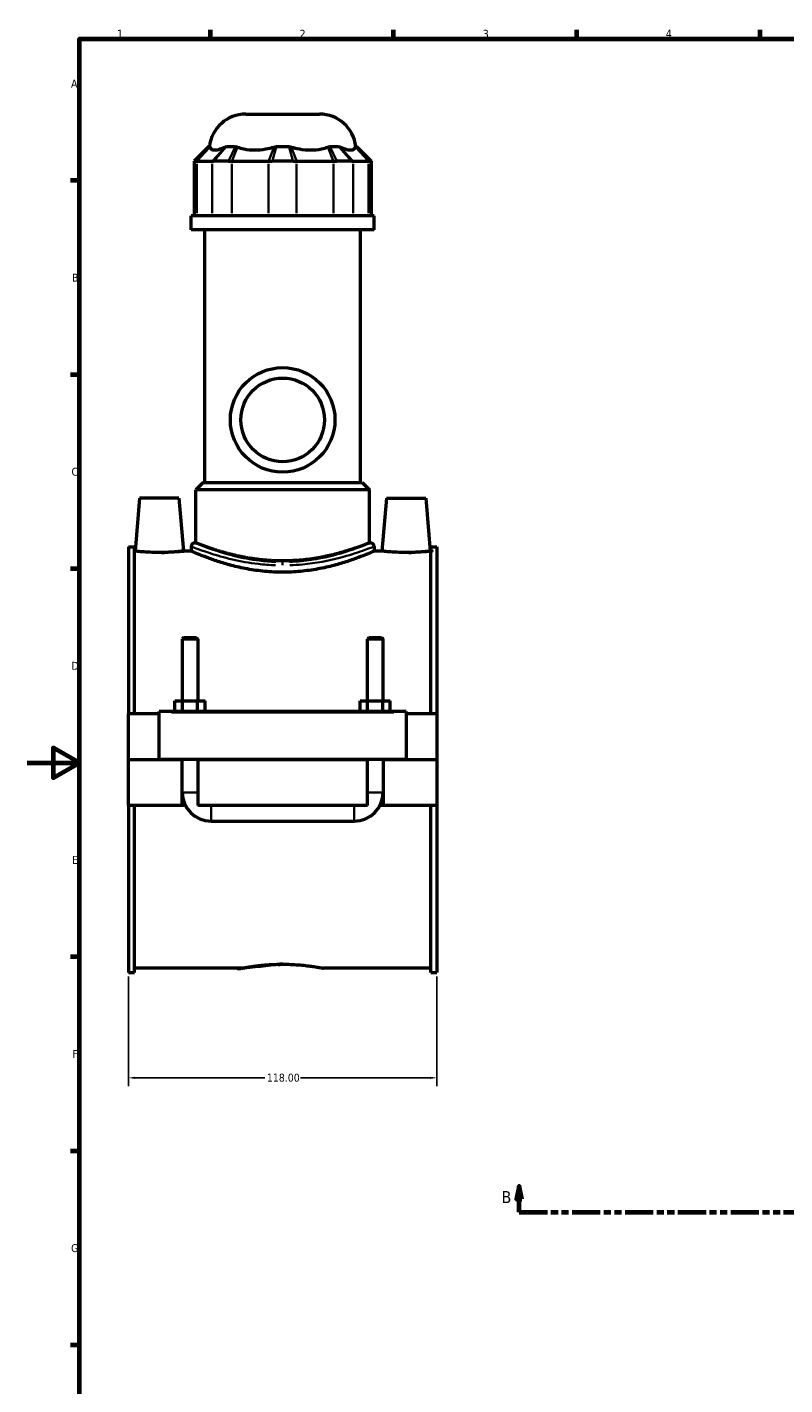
# Model space of a CAD drawing. Header units: millimetres. Extents: x 0 to 898, y -421 to 999.
# Tile 3 of 6: x 0 to 290, y 59 to 578. Entities that reach past the tile are written whole.
import ezdxf

# ---------------------------------------------------------------- set-up
doc = ezdxf.new("R2010")
doc.units = ezdxf.units.MM
doc.linetypes.add('DOUBLE_DASH_CHAIN', pattern=[1.2403, 0.6614, -0.0827, 0.1654, -0.0827, 0.1654, -0.0827])
for name, color, linetype, lineweight in [('Border (ANSI)', 7, 'Continuous', 70), ('Dimension (ANSI)', 7, 'Continuous', 25), ('Section Line (ANSI)', 7, 'DOUBLE_DASH_CHAIN', 70), ('Visible (ANSI)', 7, 'Continuous', 50), ('Visible Narrow (ANSI)', 7, 'Continuous', 35)]:
    doc.layers.add(name, color=color, linetype=linetype, lineweight=lineweight)
doc.styles.add('Label Text (ANSI)', font='tahoma.ttf')
doc.styles.add('Note Text (ANSI)', font='tahoma.ttf')
doc.dimstyles.new('Default - mm (ANSI)', dxfattribs={"dimtxt": 3.04800009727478, "dimasz": 2.5, "dimexe": 3.175, "dimexo": 1.6002, "dimgap": 0.7999999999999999, "dimtad": 0, "dimtoh": 1, "dimrnd": 1e-08, "dimzin": 4, "dimdsep": 46, "dimtxsty": 'Note Text (ANSI)', "dimcen": 0.09, "dimdle": 10, "dimclrd": 256, "dimclre": 256, "dimclrt": 256, "dimadec": 1, "dimazin": 1, "dimtfac": 1, "dimtofl": 0, "dimtmove": 0, "dimatfit": 3, "dimfxl": 1, "dimtolj": 1, "dimtzin": 4, "dimlwd": -1, "dimlwe": -1, "dimarcsym": 0})

# ---------------------------------------------------------------- blocks, each defined once
blk = doc.blocks.new('Borders Default Border')
at = {"layer": 'Border (ANSI)'}
for p, q in [((70.08333206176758, 574.0000152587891), (70.08333206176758, 577.4480056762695)), ((140.1666641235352, 574.0000152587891), (140.1666641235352, 577.4480056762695)), ((210.2499961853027, 574.0000152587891), (210.2499961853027, 577.4480056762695)), ((280.3333282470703, 574.0000152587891), (280.3333282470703, 577.4480056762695)), ((20, 519.7499847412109), (16.55200004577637, 519.7499847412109)), ((20, 445.4999923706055), (16.55200004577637, 445.4999923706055)), ((20, 371.25), (16.55200004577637, 371.25)), ((20, 222.7499961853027), (16.55200004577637, 222.7499961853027)), ((20, 148.5000038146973), (16.55200004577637, 148.5000038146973)), ((20, 74.25000190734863), (16.55200004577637, 74.25000190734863))]:
    blk.add_line(p, q, dxfattribs=at)
at = {"layer": 'Border (ANSI)', "flags": 128}
for points in [[(20, 20), (20, 574.0000152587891), (820.9999847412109, 574.0000152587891), (820.9999847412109, 20), (20, 20)], [(0, 297.0000076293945), (20, 297.0000076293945), (10, 302.773494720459), (10, 291.2265014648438), (20, 297.0000076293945)]]:
    blk.add_lwpolyline(points, dxfattribs=at)
at = {"layer": 'Border (ANSI)', "color": 230, "true_color": 0xff0080, "char_height": 3.048000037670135, "attachment_point": 7, "style": 'Note Text (ANSI)'}
for s, insert in [('1', (34.3540311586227, 574.4)), ('2', (104.2008390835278, 574.4)), ('3', (174.2597883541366, 574.3357795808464)), ('4', (244.2285165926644, 574.4)), ('A', (16.77949436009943, 555.3509999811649)), ('B', (17.14579267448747, 481.1009999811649)), ('C', (16.95163907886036, 406.7966596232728)), ('D', (16.95930643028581, 332.600999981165)), ('E', (17.20507306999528, 258.350999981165)), ('F', (17.28781862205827, 184.100999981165)), ('G', (16.81084813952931, 109.7917195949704))]:
    blk.add_mtext(s, dxfattribs=dict(at, insert=insert))
blk = doc.blocks.new('2dTransSection0')
at = {"layer": 'Section Line (ANSI)', "linetype": 'Continuous'}
for p, q in [((188.2109809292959, 135.1005223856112), (187.2109809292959, 130.1005223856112)), ((188.2109809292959, 130.1005223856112), (188.2109809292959, 135.1005223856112)), ((189.210980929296, 130.1005223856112), (188.2109809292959, 135.1005223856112)), ((562.8048552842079, 135.1005223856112), (561.8048552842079, 130.1005223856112)), ((562.8048552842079, 130.1005223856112), (562.8048552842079, 135.1005223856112)), ((563.8048552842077, 130.1005223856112), (562.8048552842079, 135.1005223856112)), ((187.2109809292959, 130.1005223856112), (189.210980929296, 130.1005223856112)), ((188.2109809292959, 125.1005223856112), (188.2109809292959, 130.1005223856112)), ((561.8048552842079, 130.1005223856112), (563.8048552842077, 130.1005223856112)), ((562.8048552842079, 125.1005223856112), (562.8048552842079, 130.1005223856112)), ((188.2109809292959, 125.1005223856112), (198.8305743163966, 125.1005223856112)), ((552.1852618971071, 125.1005223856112), (562.8048552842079, 125.1005223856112))]:
    blk.add_line(p, q, dxfattribs=at)
at = {"layer": 'Section Line (ANSI)', "linetype": 'DOUBLE_DASH_CHAIN', "ltscale": 16.30314636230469}
blk.add_line((188.2109809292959, 125.1005223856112), (562.8048552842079, 125.1005223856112), dxfattribs=at)
at = {"layer": 'Section Line (ANSI)', "linetype": 'Continuous', "flags": 128}
for points in [[(189.2109749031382, 130.1005223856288), (188.2109901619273, 135.1005223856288), (187.21098634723, 130.1005223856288), (189.2109749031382, 130.1005223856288)], [(563.8048526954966, 130.1005223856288), (562.8048584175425, 135.1005223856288), (561.8048546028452, 130.1005223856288), (563.8048526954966, 130.1005223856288)]]:
    blk.add_lwpolyline(points, dxfattribs=at)
at = {"layer": 'Section Line (ANSI)'}
for points in [[(189.2109749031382, 130.1005223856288), (188.2109901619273, 135.1005223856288), (187.21098634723, 130.1005223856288), (189.2109749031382, 130.1005223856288)], [(563.8048526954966, 130.1005223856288), (562.8048584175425, 135.1005223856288), (561.8048546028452, 130.1005223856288), (563.8048526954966, 130.1005223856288)]]:
    blk.add_solid(points, dxfattribs=at)
at = {"layer": 'Section Line (ANSI)', "char_height": 4.571999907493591, "attachment_point": 7, "style": 'Label Text (ANSI)'}
for insert in [(181.4631579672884, 128.6005223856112), (566.7620564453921, 128.6005223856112)]:
    blk.add_mtext('B', dxfattribs=dict(at, insert=insert))
blk = doc.blocks.new('*D8')
at = {"layer": 'Defpoints', "color": 0, "transparency": 16777216}
for p in [(38.71529711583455, 216.8093716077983), (156.7152971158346, 216.8093716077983), (156.7152971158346, 176.5039049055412)]:
    blk.add_point(p, dxfattribs=at)
at = {"layer": 'Dimension (ANSI)', "transparency": 16777216}
for p, q in [((38.71529711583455, 215.2091716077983), (38.71529711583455, 173.3289049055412)), ((156.7152971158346, 215.2091716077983), (156.7152971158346, 173.3289049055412)), ((41.21529711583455, 176.5039049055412), (90.87558977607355, 176.5039049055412)), ((154.2152971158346, 176.5039049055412), (104.5550044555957, 176.5039049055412))]:
    blk.add_line(p, q, dxfattribs=at)
for points in [[(41.21529711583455, 176.9205715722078), (41.21529711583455, 176.0872382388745), (38.71529711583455, 176.5039049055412)], [(154.2152971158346, 176.9205715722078), (154.2152971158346, 176.0872382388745), (156.7152971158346, 176.5039049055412)]]:
    blk.add_solid(points, dxfattribs=at)
at = {"layer": 'Dimension (ANSI)', "color": 230, "true_color": 0xff0080, "transparency": 16777216, "insert": (91.67558977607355, 178.0975033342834), "char_height": 3.04800009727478, "attachment_point": 1, "style": 'Note Text (ANSI)'}
blk.add_mtext('\\A1;118.00', dxfattribs=at)

msp = doc.modelspace()

# ---------------------------------------------------------------- linework, layer by layer
at = {"layer": 'Visible (ANSI)'}
for p, q in [((83.62241399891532, 545.2053716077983), (111.8081802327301, 545.2053716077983)), ((69.46878791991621, 532.8153716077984), (63.86878791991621, 527.2153716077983)), ((69.46878791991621, 532.8153716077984), (69.81810077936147, 532.8153716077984)), ((76.29394339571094, 532.8153716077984), (79.68405742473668, 532.8153716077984)), ((95.31812449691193, 532.8153716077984), (100.11246973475, 532.8153716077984)), ((115.7465368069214, 532.8153716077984), (119.1366508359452, 532.8153716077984)), ((125.6124934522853, 532.8153716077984), (125.9618063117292, 532.8153716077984)), ((125.9618063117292, 532.8153716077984), (131.5618063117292, 527.2153716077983)), ((64.45097601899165, 527.2153716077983), (63.86878791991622, 527.2153716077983)), ((63.86878791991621, 527.2153716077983), (63.86878791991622, 506.2653716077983)), ((64.93447446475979, 527.2153716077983), (70.74738242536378, 527.2153716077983)), ((77.01896512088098, 527.2153716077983), (71.36877507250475, 527.2153716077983)), ((78.3241278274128, 527.2153716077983), (92.35772906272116, 527.2153716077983)), ((101.710584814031, 527.2153716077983), (93.72000941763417, 527.2153716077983)), ((103.0728651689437, 527.2153716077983), (117.1064664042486, 527.2153716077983)), ((124.0618191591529, 527.2153716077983), (118.41162911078, 527.2153716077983)), ((124.6832118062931, 527.2153716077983), (130.4961197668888, 527.2153716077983)), ((131.5618063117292, 527.2153716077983), (130.9796182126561, 527.2153716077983)), ((131.5618063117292, 527.2153716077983), (131.5618063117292, 506.2653716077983)), ((132.7152971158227, 506.2653716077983), (62.71529711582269, 506.2653716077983)), ((62.71529711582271, 500.9553716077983), (62.71529711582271, 506.2653716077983)), ((132.7152971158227, 500.9553716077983), (132.7152971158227, 506.2653716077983)), ((132.7152971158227, 500.9553716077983), (62.71529711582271, 500.9553716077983)), ((67.96529711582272, 404.2053716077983), (67.9652971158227, 500.9553716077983)), ((127.4652971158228, 404.2053716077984), (127.4652971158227, 500.9553716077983)), ((67.26529711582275, 404.2053716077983), (64.46529711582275, 401.4053716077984)), ((130.9652971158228, 401.4053716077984), (64.46529711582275, 401.4053716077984)), ((64.46529711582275, 381.1973716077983), (64.46529711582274, 401.4053716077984)), ((67.26529711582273, 404.2053716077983), (128.1652971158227, 404.2053716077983)), ((128.1652971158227, 404.2053716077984), (130.9652971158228, 401.4053716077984)), ((130.9652971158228, 381.1973716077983), (130.9652971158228, 401.4053716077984)), ((43.01529711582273, 398.2053716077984), (41.24802611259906, 378.0053716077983)), ((58.01529711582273, 398.2053716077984), (43.01529711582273, 398.2053716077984)), ((58.01529711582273, 398.2053716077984), (59.7825681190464, 378.0053716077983)), ((137.4152971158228, 398.2053716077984), (135.6480261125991, 378.0053716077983)), ((137.4152971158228, 398.2053716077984), (152.4152971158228, 398.2053716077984)), ((152.4152971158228, 398.2053716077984), (154.1825681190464, 378.0053716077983)), ((38.71529711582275, 379.6013716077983), (38.71529711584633, 315.7053716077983)), ((38.71529711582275, 379.6013716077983), (41.07529711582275, 379.6013716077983)), ((41.07529711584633, 315.7053716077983), (41.07529711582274, 379.6013716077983)), ((62.71529711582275, 379.7973716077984), (62.71529711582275, 378.0053716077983)), ((64.11529711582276, 381.1973716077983), (64.46529711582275, 381.1973716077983)), ((130.9652971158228, 381.1973716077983), (131.3152971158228, 381.1973716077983)), ((132.7152971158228, 379.7973716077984), (132.7152971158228, 378.0053716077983)), ((154.3552971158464, 315.7053716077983), (154.3552971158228, 379.6013716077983)), ((154.3552971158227, 379.6013716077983), (156.7152971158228, 379.6013716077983)), ((156.7152971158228, 379.6013716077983), (156.7152971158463, 315.7053716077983)), ((41.24802611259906, 378.0053716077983), (41.07529711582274, 378.0053716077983)), ((62.71529711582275, 378.0053716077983), (59.7825681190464, 378.0053716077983)), ((135.6480261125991, 378.0053716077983), (132.7152971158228, 378.0053716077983)), ((154.3552971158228, 378.0053716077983), (154.1825681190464, 378.0053716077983)), ((59.91529711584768, 344.922038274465), (59.31529711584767, 344.322038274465)), ((65.31529711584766, 344.322038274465), (59.31529711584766, 344.322038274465)), ((59.31529711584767, 344.322038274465), (59.31529711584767, 320.7053716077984)), ((59.91529711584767, 344.922038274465), (64.71529711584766, 344.922038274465)), ((64.71529711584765, 344.922038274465), (65.31529711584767, 344.322038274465)), ((65.31529711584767, 344.322038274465), (65.31529711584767, 320.7053716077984)), ((130.7152971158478, 344.922038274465), (130.1152971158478, 344.322038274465)), ((136.1152971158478, 344.322038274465), (130.1152971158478, 344.322038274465)), ((130.1152971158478, 320.7053716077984), (130.1152971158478, 344.322038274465)), ((130.7152971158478, 344.922038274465), (135.5152971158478, 344.922038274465)), ((135.5152971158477, 344.922038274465), (136.1152971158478, 344.322038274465)), ((136.1152971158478, 320.7053716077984), (136.1152971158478, 344.322038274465)), ((56.54179442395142, 316.7053716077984), (56.54179442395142, 320.7053716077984)), ((56.54179442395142, 320.7053716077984), (59.42854576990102, 320.7053716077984)), ((59.42854576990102, 316.7053716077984), (59.42854576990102, 320.7053716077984)), ((59.42854576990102, 320.7053716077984), (65.20204846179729, 320.7053716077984)), ((65.20204846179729, 316.7053716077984), (65.20204846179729, 320.7053716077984)), ((65.20204846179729, 320.7053716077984), (68.08879980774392, 320.7053716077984)), ((68.08879980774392, 316.7053716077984), (68.08879980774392, 320.7053716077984)), ((127.3417944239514, 320.7053716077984), (130.228545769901, 320.7053716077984)), ((127.3417944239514, 316.7053716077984), (127.3417944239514, 320.7053716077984)), ((130.228545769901, 316.7053716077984), (130.228545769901, 320.7053716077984)), ((130.228545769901, 320.7053716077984), (136.0020484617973, 320.7053716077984)), ((136.0020484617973, 316.7053716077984), (136.0020484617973, 320.7053716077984)), ((136.0020484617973, 320.7053716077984), (138.8887998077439, 320.7053716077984)), ((138.8887998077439, 316.7053716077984), (138.8887998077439, 320.7053716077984)), ((50.51529711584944, 315.7053716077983), (38.71529711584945, 315.7053716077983)), ((38.71529711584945, 298.2553716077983), (38.71529711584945, 315.7053716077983)), ((50.51529711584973, 316.2053716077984), (50.51529711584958, 316.7053716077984)), ((144.9152971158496, 316.7053716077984), (50.51529711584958, 316.7053716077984)), ((50.51529711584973, 298.2553716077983), (50.51529711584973, 316.2053716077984)), ((144.9152971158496, 316.7053716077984), (144.9152971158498, 316.2053716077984)), ((144.9152971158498, 316.2053716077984), (144.9152971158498, 298.2553716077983)), ((156.7152971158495, 315.7053716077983), (144.9152971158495, 315.7053716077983)), ((156.7152971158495, 315.7053716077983), (156.7152971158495, 298.2553716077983)), ((38.71529711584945, 298.2553716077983), (50.51529711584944, 298.2553716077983)), ((38.71529711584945, 280.7053716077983), (38.71529711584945, 298.1553716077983)), ((59.31529711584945, 298.1553716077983), (38.71529711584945, 298.1553716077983)), ((144.9152971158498, 298.2553716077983), (50.51529711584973, 298.2553716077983)), ((59.31529711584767, 298.2553716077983), (59.31529711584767, 298.1553716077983)), ((59.31529711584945, 280.7053716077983), (59.31529711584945, 298.1553716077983)), ((65.31529711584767, 298.2553716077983), (65.31529711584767, 298.1553716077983)), ((65.31529711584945, 298.1553716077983), (65.31529711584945, 280.7053716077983)), ((130.1152971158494, 298.1553716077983), (65.31529711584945, 298.1553716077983)), ((130.1152971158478, 298.1553716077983), (130.1152971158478, 298.2553716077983)), ((130.1152971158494, 280.7053716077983), (130.1152971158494, 298.1553716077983)), ((136.1152971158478, 298.1553716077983), (136.1152971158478, 298.2553716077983)), ((136.1152971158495, 298.1553716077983), (136.1152971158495, 280.7053716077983)), ((156.7152971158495, 298.1553716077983), (136.1152971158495, 298.1553716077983)), ((144.9152971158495, 298.2553716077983), (156.7152971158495, 298.2553716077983)), ((156.7152971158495, 298.1553716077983), (156.7152971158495, 280.7053716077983)), ((59.31529711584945, 280.7053716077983), (38.71529711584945, 280.7053716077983)), ((38.71529711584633, 280.7053716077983), (38.71529711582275, 216.8093716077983)), ((41.07529711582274, 216.8093716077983), (41.07529711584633, 280.7053716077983)), ((60.51733814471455, 280.7053716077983), (59.31529711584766, 280.7053716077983)), ((130.1152971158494, 280.7053716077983), (65.31529711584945, 280.7053716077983)), ((136.1152971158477, 280.7053716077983), (134.9132560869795, 280.7053716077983)), ((156.7152971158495, 280.7053716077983), (136.1152971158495, 280.7053716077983)), ((154.3552971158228, 216.8093716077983), (154.3552971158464, 280.7053716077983)), ((156.7152971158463, 280.7053716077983), (156.7152971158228, 216.8093716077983)), ((70.31529711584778, 274.7053716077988), (125.1152971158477, 274.7053716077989)), ((82.03529711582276, 218.4053716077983), (41.07529711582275, 218.4053716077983)), ((154.3552971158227, 218.4053716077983), (113.3952971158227, 218.4053716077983)), ((38.71529711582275, 216.8093716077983), (41.07529711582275, 216.8093716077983)), ((154.3552971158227, 216.8093716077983), (156.7152971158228, 216.8093716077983))]:
    msp.add_line(p, q, dxfattribs=at)
for radius in [20.00000000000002, 16.00000000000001]:
    msp.add_circle((97.71529711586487, 428.2053716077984), radius, dxfattribs=at)
for centre, radius, start, end in [((83.62241399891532, 531.2053716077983), 14, 90, 173.396374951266), ((111.8081802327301, 531.2053716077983), 14, 6.603625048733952, 90.00000000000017), ((64.11529711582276, 379.7973716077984), 1.4, 90, 180), ((131.3152971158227, 379.7973716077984), 1.4, 0, 90), ((70.31529711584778, 285.705371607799), 11.00000000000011, 180, 270), ((125.1152971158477, 285.705371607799), 11.00000000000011, 270, 0)]:
    msp.add_arc(centre, radius, start, end, dxfattribs=at)
for points in [[(69.81810077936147, 532.8153716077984), (69.83626397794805, 532.7454915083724), (69.8584901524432, 532.6642893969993), (69.88525934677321, 532.5740625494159)], [(75.69816730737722, 532.5740625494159), (75.89423431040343, 532.6654926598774), (76.09310365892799, 532.7463840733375), (76.29394339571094, 532.8153716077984)], [(79.68405742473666, 532.8153716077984), (79.91318228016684, 532.7454915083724), (80.1434660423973, 532.6642893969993), (80.37481006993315, 532.5740625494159)], [(94.4084113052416, 532.5740625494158), (94.71281810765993, 532.6654926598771), (95.01616301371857, 532.7463840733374), (95.31812449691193, 532.8153716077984)], [(100.11246973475, 532.8153716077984), (100.4183380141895, 532.7454915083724), (100.721782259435, 532.6642893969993), (101.0221829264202, 532.5740625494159)], [(115.0557841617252, 532.5740625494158), (115.2902133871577, 532.6654926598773), (115.5203385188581, 532.7463840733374), (115.7465368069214, 532.8153716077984)], [(119.1366508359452, 532.8153716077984), (119.3400890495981, 532.7454915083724), (119.5389402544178, 532.6642893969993), (119.7324269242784, 532.5740625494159)], [(125.5453348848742, 532.5740625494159), (125.572461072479, 532.6654926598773), (125.5945622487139, 532.7463840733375), (125.6124934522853, 532.8153716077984)]]:
    msp.add_open_spline(points, degree=3, dxfattribs=at)
for points, knots in [([(69.88525934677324, 532.5740625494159), (69.97613110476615, 532.2762314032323), (70.13951867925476, 532.0262655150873), (70.71644506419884, 531.581431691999), (71.20852788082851, 531.4605987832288), (71.76300694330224, 531.4605987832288), (72.31748600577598, 531.4605987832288), (73.032838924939, 531.5814316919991), (74.43171103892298, 532.0262655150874), (75.0569753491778, 532.2762314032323), (75.69816730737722, 532.5740625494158)], [-0.7350125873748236, -0.7350125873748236, -0.7350125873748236, -0.7350125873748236, -0.4346770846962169, -0.4346770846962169, 0, 0, 0, 0.4346770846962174, 0.4346770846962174, 0.7350125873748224, 0.7350125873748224, 0.7350125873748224, 0.7350125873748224]), ([(80.3748100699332, 532.5740625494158), (81.14451410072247, 532.2762314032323), (82.00084333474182, 532.0262655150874), (84.21561256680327, 531.581431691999), (85.62687567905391, 531.4605987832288), (86.9655065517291, 531.4605987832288), (88.3041374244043, 531.4605987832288), (89.80788204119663, 531.5814316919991), (92.36311234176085, 532.0262655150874), (93.41075718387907, 532.2762314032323), (94.4084113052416, 532.5740625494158)], [-0.7350125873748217, -0.7350125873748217, -0.7350125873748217, -0.7350125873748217, -0.4346770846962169, -0.4346770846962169, 0, 0, 0, 0.4346770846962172, 0.4346770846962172, 0.7350125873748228, 0.7350125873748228, 0.7350125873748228, 0.7350125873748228]), ([(101.0221829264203, 532.5740625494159), (102.0198370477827, 532.2762314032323), (103.0674818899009, 532.0262655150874), (105.6227121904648, 531.5814316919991), (107.1264568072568, 531.4605987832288), (108.4650876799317, 531.4605987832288), (109.8037185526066, 531.4605987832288), (111.2149816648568, 531.5814316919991), (113.4297508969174, 532.0262655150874), (114.2860801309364, 532.2762314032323), (115.0557841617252, 532.5740625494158)], [-0.7350125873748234, -0.7350125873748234, -0.7350125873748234, -0.7350125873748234, -0.4346770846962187, -0.4346770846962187, 0, 0, 0, 0.4346770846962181, 0.4346770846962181, 0.7350125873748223, 0.7350125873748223, 0.7350125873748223, 0.7350125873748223]), ([(119.7324269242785, 532.5740625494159), (120.3736188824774, 532.2762314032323), (120.9988831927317, 532.0262655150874), (122.3977553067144, 531.5814316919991), (123.1131082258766, 531.4605987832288), (123.6675872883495, 531.4605987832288), (124.2220663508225, 531.4605987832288), (124.7141491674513, 531.581431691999), (125.2910755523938, 532.0262655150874), (125.4544631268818, 532.2762314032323), (125.5453348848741, 532.5740625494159)], [-0.7350125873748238, -0.7350125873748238, -0.7350125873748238, -0.7350125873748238, -0.4346770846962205, -0.4346770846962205, 0, 0, 0, 0.4346770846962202, 0.4346770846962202, 0.7350125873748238, 0.7350125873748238, 0.7350125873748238, 0.7350125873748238]), ([(64.45097601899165, 527.2153716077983), (64.51976062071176, 527.2153716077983), (64.59451221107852, 527.2153716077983), (64.75575003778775, 527.2153716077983), (64.8422362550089, 527.2153716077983), (64.93447446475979, 527.2153716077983)], [0.2894004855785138, 0.2894004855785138, 0.2894004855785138, 0.2894004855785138, 0.3410497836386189, 0.3410497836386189, 0.392699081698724, 0.392699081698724, 0.392699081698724, 0.392699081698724]), ([(70.74738242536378, 527.2153716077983), (70.83962063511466, 527.2153716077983), (70.93761081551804, 527.2153716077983), (71.14483381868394, 527.2153716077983), (71.25406661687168, 527.2153716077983), (71.36877507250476, 527.2153716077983)], [-0.392699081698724, -0.392699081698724, -0.392699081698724, -0.392699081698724, -0.3410497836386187, -0.3410497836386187, -0.2894004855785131, -0.2894004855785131, -0.2894004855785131, -0.2894004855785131]), ([(77.01896512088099, 527.2153716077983), (77.23094969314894, 527.2153716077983), (77.44589720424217, 527.2153716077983), (77.88114492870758, 527.2153716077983), (78.10144509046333, 527.2153716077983), (78.3241278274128, 527.2153716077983)], [0.2894004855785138, 0.2894004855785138, 0.2894004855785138, 0.2894004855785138, 0.341049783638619, 0.341049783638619, 0.3926990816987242, 0.3926990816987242, 0.3926990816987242, 0.3926990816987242]), ([(92.35772906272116, 527.2153716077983), (92.58041179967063, 527.2153716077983), (92.8054770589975, 527.2153716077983), (93.25977246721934, 527.2153716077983), (93.48900256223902, 527.2153716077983), (93.72000941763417, 527.2153716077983)], [-0.3926990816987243, -0.3926990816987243, -0.3926990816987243, -0.3926990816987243, -0.3410497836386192, -0.3410497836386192, -0.2894004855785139, -0.2894004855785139, -0.2894004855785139, -0.2894004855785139]), ([(101.710584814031, 527.2153716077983), (101.941591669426, 527.2153716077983), (102.1708217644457, 527.2153716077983), (102.6251171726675, 527.2153716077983), (102.8501824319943, 527.2153716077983), (103.0728651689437, 527.2153716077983)], [0.2894004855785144, 0.2894004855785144, 0.2894004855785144, 0.2894004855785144, 0.3410497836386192, 0.3410497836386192, 0.392699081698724, 0.392699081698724, 0.392699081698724, 0.392699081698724]), ([(117.1064664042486, 527.2153716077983), (117.329149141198, 527.2153716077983), (117.5494493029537, 527.2153716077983), (117.984697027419, 527.2153716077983), (118.1996445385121, 527.2153716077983), (118.41162911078, 527.2153716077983)], [-0.392699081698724, -0.392699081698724, -0.392699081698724, -0.392699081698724, -0.3410497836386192, -0.3410497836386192, -0.2894004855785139, -0.2894004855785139, -0.2894004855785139, -0.2894004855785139]), ([(124.0618191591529, 527.2153716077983), (124.1765276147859, 527.2153716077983), (124.2857604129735, 527.2153716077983), (124.4929834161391, 527.2153716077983), (124.5909735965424, 527.2153716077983), (124.6832118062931, 527.2153716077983)], [0.2894004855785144, 0.2894004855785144, 0.2894004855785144, 0.2894004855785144, 0.3410497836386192, 0.3410497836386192, 0.3926990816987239, 0.3926990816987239, 0.3926990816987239, 0.3926990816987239]), ([(130.4961197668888, 527.2153716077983), (130.5883579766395, 527.2153716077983), (130.6748441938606, 527.2153716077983), (130.8360820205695, 527.2153716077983), (130.9108336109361, 527.2153716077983), (130.9796182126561, 527.2153716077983)], [-0.3926990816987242, -0.3926990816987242, -0.3926990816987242, -0.3926990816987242, -0.3410497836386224, -0.3410497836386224, -0.2894004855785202, -0.2894004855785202, -0.2894004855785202, -0.2894004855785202]), ([(97.71529711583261, 374.2455554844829), (95.60073362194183, 374.2455554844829), (93.42280328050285, 374.3362579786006), (89.10702926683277, 374.701048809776), (86.96909257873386, 374.9746924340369), (82.8815974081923, 375.652683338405), (80.92833268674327, 376.0567854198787), (77.3213664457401, 376.9133944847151), (75.66763059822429, 377.3650448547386), (72.74185366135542, 378.2293125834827), (71.36585341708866, 378.6733448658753), (68.93280800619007, 379.5025623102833), (67.87557540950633, 379.8870353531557), (66.17135613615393, 380.5249038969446), (65.52301478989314, 380.7783630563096), (64.6698571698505, 381.1147014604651), (64.46529711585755, 381.1973716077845), (64.46529711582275, 381.1973716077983)], [0, 0, 0, 0, 0.634369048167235, 0.634369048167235, 1.26873809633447, 1.26873809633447, 1.903107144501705, 1.903107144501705, 2.53747619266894, 2.53747619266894, 3.171199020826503, 3.171199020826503, 3.804921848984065, 3.804921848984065, 4.438644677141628, 4.438644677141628, 5.07236750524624, 5.07236750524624, 5.072367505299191, 5.072367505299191]), ([(130.9652971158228, 381.1973716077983), (130.9652971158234, 381.1973716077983), (130.7607370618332, 381.1147014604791), (129.9075794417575, 380.7783630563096), (129.2592380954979, 380.5249038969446), (127.555018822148, 379.8870353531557), (126.4977862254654, 379.5025623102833), (124.0647408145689, 378.6733448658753), (122.6887405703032, 378.2293125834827), (119.762963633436, 377.3650448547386), (118.109227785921, 376.9133944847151), (114.5022615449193, 376.0567854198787), (112.5489968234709, 375.652683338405), (108.4615016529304, 374.9746924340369), (106.3235649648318, 374.701048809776), (102.0077909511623, 374.3362579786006), (99.8298606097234, 374.2455554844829), (97.71529711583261, 374.2455554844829)], [15.21710251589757, 15.21710251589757, 15.21710251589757, 15.21710251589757, 15.85082534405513, 15.85082534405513, 16.4845481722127, 16.4845481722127, 17.11827100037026, 17.11827100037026, 17.75199382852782, 17.75199382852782, 18.38636287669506, 18.38636287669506, 19.02073192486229, 19.02073192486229, 19.65510097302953, 19.65510097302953, 20.28947002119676, 20.28947002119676, 20.28947002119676, 20.28947002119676]), ([(50.51529711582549, 377.4598402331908), (49.34683933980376, 377.4598402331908), (48.10195692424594, 377.4886456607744), (45.81537709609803, 377.5922172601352), (44.7735699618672, 377.6654437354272), (43.13176330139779, 377.8023334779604), (42.42143063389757, 377.8749238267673), (41.47954819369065, 377.9771556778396), (41.24802611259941, 378.0053716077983), (41.24802611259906, 378.0053716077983)], [2.802632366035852, 2.802632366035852, 2.802632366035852, 2.802632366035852, 3.153169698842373, 3.153169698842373, 3.503707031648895, 3.503707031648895, 3.853827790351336, 3.853827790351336, 4.203948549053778, 4.203948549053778, 4.203948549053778, 4.203948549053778]), ([(59.7825681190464, 378.0053716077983), (59.78256811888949, 378.0053716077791), (59.55104603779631, 377.9771556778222), (58.60916359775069, 377.8749238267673), (57.89883093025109, 377.8023334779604), (56.25702426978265, 377.6654437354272), (55.21521713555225, 377.5922172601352), (52.92863730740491, 377.4886456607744), (51.68375489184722, 377.4598402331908), (50.51529711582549, 377.4598402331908)], [7.00658091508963, 7.00658091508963, 7.006580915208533, 7.006580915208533, 7.356701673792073, 7.356701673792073, 7.706822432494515, 7.706822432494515, 8.057359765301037, 8.057359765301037, 8.407897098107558, 8.407897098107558, 8.407897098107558, 8.407897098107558]), ([(97.71529711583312, 369.9203630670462), (95.4828529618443, 369.9203630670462), (93.18588072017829, 370.0275942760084), (88.63832918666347, 370.4570664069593), (86.38763078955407, 370.7787200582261), (82.08739433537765, 371.572979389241), (80.03385915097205, 372.0452590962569), (76.24256322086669, 373.0436909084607), (74.50474345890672, 373.5688613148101), (71.43070464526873, 374.5716729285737), (69.9843567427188, 375.0860446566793), (67.42511009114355, 376.0457741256), (66.31201194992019, 376.4903393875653), (64.51634858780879, 377.2277736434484), (63.83235416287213, 377.5207473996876), (62.93168635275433, 377.9096662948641), (62.71529711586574, 378.0053716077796), (62.71529711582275, 378.0053716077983)], [0, 0, 0, 0, 0.6697332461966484, 0.6697332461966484, 1.339466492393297, 1.339466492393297, 2.009199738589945, 2.009199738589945, 2.678932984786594, 2.678932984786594, 3.347652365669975, 3.347652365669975, 4.016371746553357, 4.016371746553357, 4.685091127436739, 4.685091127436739, 5.353810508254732, 5.353810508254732, 5.353810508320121, 5.353810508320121]), ([(132.7152971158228, 378.0053716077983), (132.7152971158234, 378.0053716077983), (132.4989078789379, 377.9096662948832), (131.5982400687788, 377.5207473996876), (130.9142456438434, 377.2277736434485), (129.1185822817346, 376.4903393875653), (128.0054841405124, 376.0457741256), (125.4462374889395, 375.0860446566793), (123.9998895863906, 374.5716729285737), (120.9258507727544, 373.5688613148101), (119.1880310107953, 373.0436909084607), (115.3967350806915, 372.0452590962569), (113.3431998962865, 371.572979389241), (109.0429634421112, 370.778720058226), (106.7922650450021, 370.4570664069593), (102.2447135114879, 370.0275942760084), (99.94774126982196, 369.9203630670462), (97.71529711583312, 369.9203630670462)], [16.06143152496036, 16.06143152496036, 16.06143152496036, 16.06143152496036, 16.73015090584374, 16.73015090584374, 17.39887028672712, 17.39887028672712, 18.06758966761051, 18.06758966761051, 18.73630904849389, 18.73630904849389, 19.40604229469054, 19.40604229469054, 20.07577554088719, 20.07577554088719, 20.74550878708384, 20.74550878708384, 21.41524203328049, 21.41524203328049, 21.41524203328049, 21.41524203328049]), ([(144.9152971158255, 377.4598402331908), (143.7468393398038, 377.4598402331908), (142.501956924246, 377.4886456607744), (140.2153770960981, 377.5922172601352), (139.1735699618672, 377.6654437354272), (137.5317633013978, 377.8023334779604), (136.8214306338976, 377.8749238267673), (135.8795481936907, 377.9771556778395), (135.6480261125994, 378.0053716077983), (135.6480261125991, 378.0053716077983)], [0, 0, 0, 0, 0.350537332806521, 0.350537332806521, 0.701074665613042, 0.701074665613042, 1.051195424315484, 1.051195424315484, 1.401316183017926, 1.401316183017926, 1.401316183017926, 1.401316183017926]), ([(154.1825681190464, 378.0053716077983), (154.1825681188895, 378.0053716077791), (153.9510460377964, 377.9771556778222), (153.0091635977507, 377.8749238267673), (152.2988309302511, 377.8023334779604), (150.6570242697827, 377.6654437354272), (149.6152171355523, 377.5922172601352), (147.3286373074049, 377.4886456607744), (146.0837548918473, 377.4598402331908), (144.9152971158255, 377.4598402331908)], [4.203948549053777, 4.203948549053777, 4.20394854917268, 4.20394854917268, 4.554069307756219, 4.554069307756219, 4.904190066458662, 4.904190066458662, 5.254727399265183, 5.254727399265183, 5.605264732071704, 5.605264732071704, 5.605264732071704, 5.605264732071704]), ([(82.03529711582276, 218.4053716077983), (82.03529711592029, 218.4053716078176), (82.13002084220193, 218.4241689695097), (82.52810131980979, 218.5009779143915), (82.83136408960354, 218.5589403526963), (83.63227042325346, 218.7047163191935), (84.13055073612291, 218.7925203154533), (85.28100291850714, 218.9812131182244), (85.93325232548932, 219.0819162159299), (87.32250946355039, 219.2768305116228), (88.1074074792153, 219.3779193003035), (89.81730806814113, 219.5680145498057), (90.742278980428, 219.6568259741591), (92.67309937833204, 219.8046394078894), (93.68053579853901, 219.863615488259), (95.70802359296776, 219.941838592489), (96.72809581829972, 219.9610261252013), (97.71529711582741, 219.9610261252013)], [7.107664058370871, 7.107664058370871, 7.10766405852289, 7.10766405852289, 7.403809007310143, 7.403809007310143, 7.699953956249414, 7.699953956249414, 7.996098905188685, 7.996098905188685, 8.292243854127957, 8.292243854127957, 8.588404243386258, 8.588404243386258, 8.884564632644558, 8.884564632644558, 9.180725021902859, 9.180725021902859, 9.476885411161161, 9.476885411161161, 9.476885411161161, 9.476885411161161]), ([(97.71529711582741, 219.9610261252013), (98.70249841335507, 219.9610261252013), (99.72257063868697, 219.941838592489), (101.7500584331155, 219.863615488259), (102.7574948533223, 219.8046394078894), (104.6883152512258, 219.6568259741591), (105.6132861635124, 219.5680145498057), (107.3231867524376, 219.3779193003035), (108.1080847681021, 219.2768305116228), (109.4973419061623, 219.0819162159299), (110.149591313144, 218.9812131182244), (111.3000434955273, 218.7925203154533), (111.7983238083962, 218.7047163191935), (112.599230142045, 218.5589403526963), (112.9024929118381, 218.5009779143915), (113.3005733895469, 218.42416896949), (113.395297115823, 218.4053716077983), (113.3952971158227, 218.4053716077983)], [0, 0, 0, 0, 0.296160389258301, 0.296160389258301, 0.5923207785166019, 0.5923207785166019, 0.8884811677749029, 0.8884811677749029, 1.184641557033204, 1.184641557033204, 1.480786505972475, 1.480786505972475, 1.776931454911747, 1.776931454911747, 2.073076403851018, 2.073076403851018, 2.36922135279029, 2.36922135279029, 2.36922135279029, 2.36922135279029])]:
    msp.add_open_spline(points, degree=3, knots=knots, dxfattribs=at)
at = {"layer": 'Visible Narrow (ANSI)'}
for p, q in [((64.71933225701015, 527.4953716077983), (69.54974454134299, 532.5353716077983)), ((65.18201370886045, 527.4833061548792), (69.63772010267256, 532.306128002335)), ((75.45062806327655, 532.3061280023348), (70.99492166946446, 527.4833061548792)), ((76.04768497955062, 532.5353716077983), (71.61503348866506, 527.4953716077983)), ((77.15221973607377, 527.4953716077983), (79.5508028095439, 532.5353716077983)), ((78.42666193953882, 527.4833061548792), (80.27227595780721, 532.3061280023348)), ((94.30587719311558, 532.3061280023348), (92.46026317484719, 527.4833061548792)), ((95.23821874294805, 532.5353716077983), (93.79991517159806, 527.4953716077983)), ((101.6306790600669, 527.4953716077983), (100.192375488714, 532.5353716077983)), ((102.9703310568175, 527.4833061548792), (101.1247170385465, 532.306128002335)), ((115.1583182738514, 532.3061280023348), (117.0039322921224, 527.4833061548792)), ((115.8797914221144, 532.5353716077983), (118.2783744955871, 527.4953716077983)), ((123.8155607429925, 527.4953716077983), (119.3829092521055, 532.5353716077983)), ((124.4356725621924, 527.4833061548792), (119.9799661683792, 532.306128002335)), ((125.7928741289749, 532.306128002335), (130.248580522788, 527.4833061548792)), ((125.8808496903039, 532.5353716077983), (130.7112619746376, 527.4953716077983)), ((64.9344744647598, 507.3128716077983), (64.93447446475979, 526.1678716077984)), ((70.74738242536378, 526.1678716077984), (70.7473824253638, 507.3128716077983)), ((78.3241278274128, 507.3128716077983), (78.3241278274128, 526.1678716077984)), ((92.35772906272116, 526.1678716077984), (92.35772906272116, 507.3128716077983)), ((103.0728651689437, 507.3128716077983), (103.0728651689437, 526.1678716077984)), ((117.1064664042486, 526.1678716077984), (117.1064664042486, 507.3128716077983)), ((124.6832118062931, 507.3128716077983), (124.6832118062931, 526.1678716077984)), ((130.4961197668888, 526.1678716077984), (130.4961197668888, 507.3128716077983)), ((97.71529711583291, 373.7985312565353), (97.71529711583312, 372.6380744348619)), ((55.23529711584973, 316.2053716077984), (140.1952971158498, 316.2053716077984)), ((59.35223209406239, 285.705371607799), (65.27836213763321, 285.705371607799)), ((136.0783621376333, 285.705371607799), (130.1522320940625, 285.705371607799)), ((70.31529711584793, 274.7423065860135), (70.31529711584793, 280.6684366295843)), ((125.1152971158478, 274.7423065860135), (125.1152971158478, 280.6684366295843))]:
    msp.add_line(p, q, dxfattribs=at)
for points, knots in [([(62.82704543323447, 379.7524162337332), (62.92296751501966, 379.7149035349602), (63.0816670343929, 379.6529327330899), (64.3222601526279, 379.1693532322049), (66.6662052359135, 378.2526329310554), (72.39465453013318, 376.4010222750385), (75.2705881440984, 375.557797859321), (81.54775837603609, 374.1081379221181), (84.90340634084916, 373.4927811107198), (90.55789445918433, 372.8474401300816), (92.73839629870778, 372.6826552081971), (94.9385824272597, 372.6063403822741)], [-15.77409080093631, -15.77409080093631, -15.77409080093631, -15.77409080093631, -15.42328321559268, -15.42328321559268, -13.80761915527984, -13.80761915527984, -12.6643043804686, -12.6643043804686, -11.59881814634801, -11.59881814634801, -10.96165299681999, -10.96165299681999, -10.96165299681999, -10.96165299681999]), ([(95.04965101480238, 373.8829527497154), (92.93747233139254, 373.9605770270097), (90.84419056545, 374.1281894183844), (85.41588197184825, 374.7846035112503), (82.1944599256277, 375.4105189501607), (76.1683765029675, 376.8850529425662), (73.4074802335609, 377.7427458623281), (67.90816891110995, 379.6261274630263), (65.65798163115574, 380.5585773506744), (64.4670122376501, 381.0504543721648), (64.31466069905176, 381.113488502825), (64.22257550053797, 381.1516448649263)], [10.96165299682, 10.96165299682, 10.96165299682, 10.96165299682, 11.59881814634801, 11.59881814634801, 12.6643043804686, 12.6643043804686, 13.80761915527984, 13.80761915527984, 15.42328321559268, 15.42328321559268, 15.77409080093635, 15.77409080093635, 15.77409080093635, 15.77409080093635]), ([(131.2071867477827, 381.1507666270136), (131.1040266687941, 381.108184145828), (130.9249413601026, 381.0343139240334), (129.982976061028, 380.6460751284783), (128.7520362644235, 380.1424543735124), (124.9275071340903, 378.7144451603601), (122.069139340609, 377.7177979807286), (114.7114861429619, 375.6873551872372), (109.9993238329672, 374.6890261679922), (103.4563732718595, 374.0434561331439), (101.9237606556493, 373.9390534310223), (100.3810734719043, 373.8826386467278)], [27.00309711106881, 27.00309711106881, 27.00309711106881, 27.00309711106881, 27.39706721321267, 27.39706721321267, 28.45882569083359, 28.45882569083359, 29.79309220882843, 29.79309220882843, 31.35019329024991, 31.35019329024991, 31.81552871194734, 31.81552871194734, 31.81552871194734, 31.81552871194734]), ([(100.4921474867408, 372.60603157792), (102.0991133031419, 372.6614946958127), (103.6955847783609, 372.7641362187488), (110.5111582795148, 373.398816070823), (115.4196606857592, 374.380304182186), (123.0838827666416, 376.3764952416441), (126.0613492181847, 377.3563298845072), (130.0452337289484, 378.7602498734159), (131.3274626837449, 379.2553750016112), (132.3086765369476, 379.6370645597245), (132.4952237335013, 379.7096886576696), (132.6026821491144, 379.7515528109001)], [-31.81552871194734, -31.81552871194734, -31.81552871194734, -31.81552871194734, -31.35019329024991, -31.35019329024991, -29.79309220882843, -29.79309220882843, -28.45882569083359, -28.45882569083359, -27.39706721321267, -27.39706721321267, -27.0030971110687, -27.0030971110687, -27.0030971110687, -27.0030971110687]), ([(56.52819612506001, 317.2120582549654), (56.52474346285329, 317.2053403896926), (56.5212949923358, 317.1986199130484), (56.44003576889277, 317.0400064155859), (56.36436662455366, 316.8867357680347), (56.29073072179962, 316.73226784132)], [-0.7404388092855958, -0.7404388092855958, -0.7404388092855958, -0.7404388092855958, -0.7382814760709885, -0.7382814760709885, -0.6895420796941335, -0.6895420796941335, -0.6895420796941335, -0.6895420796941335]), ([(68.33986350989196, 316.73226784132), (68.26622760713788, 316.8867357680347), (68.19055846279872, 317.040006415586), (68.10929923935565, 317.1986199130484), (68.10585076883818, 317.2053403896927), (68.10239810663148, 317.2120582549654)], [-2.328716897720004, -2.328716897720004, -2.328716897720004, -2.328716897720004, -2.279977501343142, -2.279977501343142, -2.277820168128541, -2.277820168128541, -2.277820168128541, -2.277820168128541]), ([(127.3281961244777, 317.2120582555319), (127.3247375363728, 317.205328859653), (127.3212831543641, 317.1985968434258), (127.2400242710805, 317.0399831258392), (127.1643610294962, 316.8867240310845), (127.0907307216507, 316.7322678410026)], [-0.7410061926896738, -0.7410061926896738, -0.7410061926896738, -0.7410061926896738, -0.7388451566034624, -0.7388451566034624, -0.6901094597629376, -0.6901094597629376, -0.6901094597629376, -0.6901094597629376]), ([(139.1398635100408, 316.7322678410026), (139.0662332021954, 316.8867240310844), (138.9905699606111, 317.0399831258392), (138.9093110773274, 317.1985968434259), (138.9058566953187, 317.2053288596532), (138.9023981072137, 317.212058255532)], [-2.32928429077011, -2.32928429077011, -2.32928429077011, -2.32928429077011, -2.280548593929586, -2.280548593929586, -2.278387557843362, -2.278387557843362, -2.278387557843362, -2.278387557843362])]:
    msp.add_open_spline(points, degree=3, knots=knots, dxfattribs=at)
for points in [[(59.30780616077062, 320.8207547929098), (59.26233155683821, 320.7849953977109), (59.21727970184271, 320.7486272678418), (59.17264803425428, 320.7116804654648)], [(65.45794619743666, 320.7116804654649), (65.41331452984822, 320.748627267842), (65.3682626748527, 320.7849953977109), (65.32278807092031, 320.8207547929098)], [(130.1078061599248, 320.8207547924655), (130.062331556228, 320.784995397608), (130.0172797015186, 320.7486272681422), (129.9726480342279, 320.7116804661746)], [(136.257946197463, 320.7116804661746), (136.2133145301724, 320.7486272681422), (136.1682626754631, 320.784995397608), (136.1227880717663, 320.8207547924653)]]:
    msp.add_open_spline(points, degree=3, dxfattribs=at)

# ---------------------------------------------------------------- block references
msp.add_blockref('Borders Default Border', (0, 0))
at = {"layer": 'Section Line (ANSI)'}
msp.add_blockref('2dTransSection0', (0, 0), dxfattribs=at)

# ---------------------------------------------------------------- dimensions: what is measured, and where the dimension line sits
at = {"layer": 'Dimension (ANSI)'}
dim = msp.add_linear_dim(base=(156.7152971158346, 176.5039049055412), p1=(38.71529711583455, 216.8093716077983), p2=(156.7152971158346, 216.8093716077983), dimstyle='Default - mm (ANSI)', override={"dimtoh": 0, "dimdec": 2, "dimtp": 0, "dimtm": -0, "dimtdec": 2, "dimatfit": 1}, dxfattribs=at)
dim.commit()
dim.dimension.update_dxf_attribs({"geometry": '*D8', "text_midpoint": (97.7152971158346, 176.5039049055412), "dimtype": 160})

doc.saveas('drawing.dxf')
